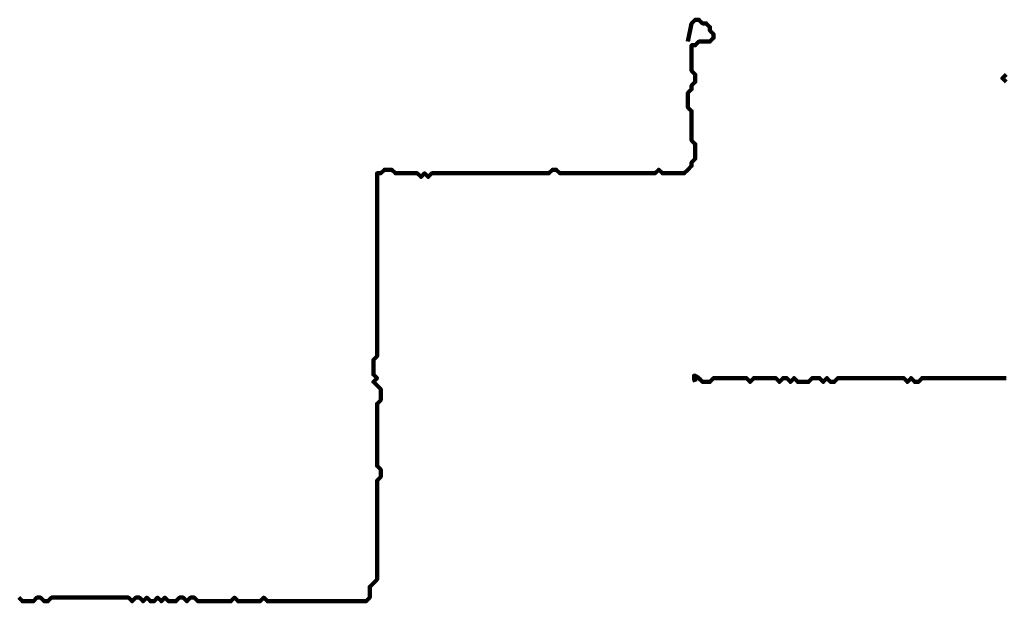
# Model space of a CAD drawing. Header units: metres. Extents: x 2413 to 4131, y 3282 to 4239.
# Tile 48 of 57: x 2942.65 to 2945.14, y 4227.96 to 4229.42. Entities that reach past the tile are written whole.
import ezdxf

# ---------------------------------------------------------------- set-up
doc = ezdxf.new("R2010")
doc.units = ezdxf.units.M
doc.layers.add('P', color=250, linetype='Continuous', lineweight=100)

msp = doc.modelspace()

# ---------------------------------------------------------------- linework, layer by layer
at = {"layer": 'P', "color": 0, "linetype": 'Continuous'}
for points in [[(2942.6481, 4227.9648), (2942.6573, 4227.9556), (2942.6665, 4227.9556), (2942.6758, 4227.9556), (2942.685, 4227.9556), (2942.6942, 4227.9648), (2942.7035, 4227.9648), (2942.7127, 4227.9556), (2942.7219, 4227.9556), (2942.7311, 4227.9648), (2942.7404, 4227.9648), (2942.7496, 4227.9648), (2942.7588, 4227.9648), (2942.7681, 4227.9648), (2942.7773, 4227.9648), (2942.7865, 4227.9648), (2942.7958, 4227.9648), (2942.805, 4227.9648), (2942.8142, 4227.9648), (2942.8235, 4227.9648), (2942.8327, 4227.9648), (2942.8419, 4227.9648), (2942.8511, 4227.9648), (2942.8604, 4227.9648), (2942.8696, 4227.9648), (2942.8788, 4227.9648), (2942.8881, 4227.9648), (2942.8973, 4227.9648), (2942.9065, 4227.9648), (2942.9158, 4227.9648), (2942.925, 4227.9648), (2942.9342, 4227.9556), (2942.9435, 4227.9648), (2942.9527, 4227.9648), (2942.9619, 4227.9556), (2942.9711, 4227.9648), (2942.9804, 4227.9556), (2942.9896, 4227.9556), (2942.9988, 4227.9648), (2943.0081, 4227.9556), (2943.0173, 4227.9648), (2943.0265, 4227.9556), (2943.0358, 4227.9556), (2943.045, 4227.9556), (2943.0542, 4227.9648), (2943.0635, 4227.9648), (2943.0727, 4227.9556), (2943.0819, 4227.9648), (2943.0911, 4227.9648), (2943.1004, 4227.9556), (2943.1096, 4227.9556), (2943.1188, 4227.9556), (2943.1281, 4227.9556), (2943.1373, 4227.9556), (2943.1465, 4227.9556), (2943.1558, 4227.9556), (2943.165, 4227.9556), (2943.1742, 4227.9556), (2943.1835, 4227.9556), (2943.1927, 4227.9648), (2943.2019, 4227.9556), (2943.2111, 4227.9556), (2943.2204, 4227.9556), (2943.2296, 4227.9556), (2943.2388, 4227.9556), (2943.2481, 4227.9556), (2943.2573, 4227.9556), (2943.2665, 4227.9648), (2943.2758, 4227.9556), (2943.285, 4227.9556), (2943.2942, 4227.9556), (2943.3035, 4227.9556), (2943.3127, 4227.9556), (2943.3219, 4227.9556), (2943.3311, 4227.9556), (2943.3404, 4227.9556), (2943.3496, 4227.9556), (2943.3588, 4227.9556), (2943.3681, 4227.9556), (2943.3773, 4227.9556), (2943.3865, 4227.9556), (2943.3958, 4227.9556), (2943.405, 4227.9556), (2943.4142, 4227.9556), (2943.4235, 4227.9556), (2943.4327, 4227.9556), (2943.4419, 4227.9556), (2943.4511, 4227.9556), (2943.4604, 4227.9556), (2943.4696, 4227.9556), (2943.4788, 4227.9556), (2943.4881, 4227.9556), (2943.4973, 4227.9556), (2943.5065, 4227.9556), (2943.5158, 4227.9556), (2943.525, 4227.9556), (2943.5342, 4227.9648), (2943.5342, 4227.9741), (2943.5342, 4227.9833), (2943.5342, 4227.9925), (2943.5435, 4228.0017), (2943.5527, 4228.011), (2943.5527, 4228.0202), (2943.5527, 4228.0294), (2943.5527, 4228.0387), (2943.5527, 4228.0479), (2943.5527, 4228.0571), (2943.5527, 4228.0664), (2943.5527, 4228.0756), (2943.5527, 4228.0848), (2943.5527, 4228.0941), (2943.5527, 4228.1033), (2943.5527, 4228.1125), (2943.5527, 4228.1217), (2943.5527, 4228.131), (2943.5527, 4228.1402), (2943.5527, 4228.1494), (2943.5527, 4228.1587), (2943.5527, 4228.1679), (2943.5527, 4228.1771), (2943.5527, 4228.1864), (2943.5527, 4228.1956), (2943.5527, 4228.2048), (2943.5527, 4228.2141), (2943.5527, 4228.2233), (2943.5527, 4228.2325), (2943.5527, 4228.2417), (2943.5527, 4228.251), (2943.5527, 4228.2602), (2943.5619, 4228.2694), (2943.5619, 4228.2787), (2943.5619, 4228.2879), (2943.5527, 4228.2971), (2943.5527, 4228.3064), (2943.5527, 4228.3156), (2943.5527, 4228.3248), (2943.5527, 4228.3341), (2943.5527, 4228.3433), (2943.5527, 4228.3525), (2943.5527, 4228.3617), (2943.5527, 4228.371), (2943.5527, 4228.3802), (2943.5527, 4228.3894), (2943.5527, 4228.3987), (2943.5527, 4228.4079), (2943.5527, 4228.4171), (2943.5527, 4228.4264), (2943.5527, 4228.4356), (2943.5527, 4228.4448), (2943.5527, 4228.4541), (2943.5619, 4228.4633), (2943.5619, 4228.4725), (2943.5619, 4228.4817), (2943.5619, 4228.491), (2943.5527, 4228.5002), (2943.5435, 4228.5094), (2943.5527, 4228.5187), (2943.5435, 4228.5279), (2943.5435, 4228.5371), (2943.5435, 4228.5464), (2943.5435, 4228.5556), (2943.5435, 4228.5648), (2943.5527, 4228.5741), (2943.5527, 4228.5833), (2943.5527, 4228.5925), (2943.5527, 4228.6017), (2943.5527, 4228.611), (2943.5527, 4228.6202), (2943.5527, 4228.6294), (2943.5527, 4228.6387), (2943.5527, 4228.6479), (2943.5527, 4228.6571), (2943.5527, 4228.6664), (2943.5527, 4228.6756), (2943.5527, 4228.6848), (2943.5527, 4228.6941), (2943.5527, 4228.7033), (2943.5527, 4228.7125), (2943.5527, 4228.7217), (2943.5527, 4228.731), (2943.5527, 4228.7402), (2943.5527, 4228.7494), (2943.5527, 4228.7587), (2943.5527, 4228.7679), (2943.5527, 4228.7771), (2943.5527, 4228.7864), (2943.5527, 4228.7956), (2943.5527, 4228.8048), (2943.5527, 4228.8141), (2943.5527, 4228.8233), (2943.5527, 4228.8325), (2943.5527, 4228.8417), (2943.5527, 4228.851), (2943.5527, 4228.8602), (2943.5527, 4228.8694), (2943.5527, 4228.8787), (2943.5527, 4228.8879), (2943.5527, 4228.8971), (2943.5527, 4228.9064), (2943.5527, 4228.9156), (2943.5527, 4228.9248), (2943.5527, 4228.9341), (2943.5527, 4228.9433), (2943.5527, 4228.9525), (2943.5527, 4228.9617), (2943.5527, 4228.971), (2943.5527, 4228.9802), (2943.5527, 4228.9894), (2943.5527, 4228.9987), (2943.5527, 4229.0079), (2943.5527, 4229.0171), (2943.5527, 4229.0264), (2943.5527, 4229.0356), (2943.5619, 4229.0356), (2943.5711, 4229.0448), (2943.5804, 4229.0448), (2943.5896, 4229.0448), (2943.5988, 4229.0356), (2943.6081, 4229.0356), (2943.6173, 4229.0356), (2943.6265, 4229.0356), (2943.6358, 4229.0356), (2943.645, 4229.0356), (2943.6542, 4229.0356), (2943.6635, 4229.0264), (2943.6727, 4229.0356), (2943.6819, 4229.0264), (2943.6911, 4229.0356), (2943.7004, 4229.0356), (2943.7096, 4229.0356), (2943.7188, 4229.0356), (2943.7281, 4229.0356), (2943.7373, 4229.0356), (2943.7465, 4229.0356), (2943.7558, 4229.0356), (2943.765, 4229.0356), (2943.7742, 4229.0356), (2943.7835, 4229.0356), (2943.7927, 4229.0356), (2943.8019, 4229.0356), (2943.8111, 4229.0356), (2943.8204, 4229.0356), (2943.8296, 4229.0356), (2943.8388, 4229.0356), (2943.8481, 4229.0356), (2943.8573, 4229.0356), (2943.8665, 4229.0356), (2943.8758, 4229.0356), (2943.885, 4229.0356), (2943.8942, 4229.0356), (2943.9035, 4229.0356), (2943.9127, 4229.0356), (2943.9219, 4229.0356), (2943.9311, 4229.0356), (2943.9404, 4229.0356), (2943.9496, 4229.0356), (2943.9588, 4229.0356), (2943.9681, 4229.0356), (2943.9773, 4229.0356), (2943.9865, 4229.0356), (2943.9958, 4229.0448), (2944.005, 4229.0448), (2944.0142, 4229.0356), (2944.0235, 4229.0356), (2944.0327, 4229.0356), (2944.0419, 4229.0356), (2944.0511, 4229.0356), (2944.0604, 4229.0356), (2944.0696, 4229.0356), (2944.0788, 4229.0356), (2944.0881, 4229.0356), (2944.0973, 4229.0356), (2944.1065, 4229.0356), (2944.1158, 4229.0356), (2944.125, 4229.0356), (2944.1342, 4229.0356), (2944.1435, 4229.0356), (2944.1527, 4229.0356), (2944.1619, 4229.0356), (2944.1711, 4229.0356), (2944.1804, 4229.0356), (2944.1896, 4229.0356), (2944.1988, 4229.0356), (2944.2081, 4229.0356), (2944.2173, 4229.0356), (2944.2265, 4229.0356), (2944.2358, 4229.0356), (2944.245, 4229.0356), (2944.2542, 4229.0356), (2944.2635, 4229.0448), (2944.2727, 4229.0356), (2944.2819, 4229.0356), (2944.2911, 4229.0356), (2944.3004, 4229.0356), (2944.3096, 4229.0356), (2944.3188, 4229.0356), (2944.3281, 4229.0356), (2944.3373, 4229.0448), (2944.3465, 4229.0541), (2944.3465, 4229.0633), (2944.3558, 4229.0725), (2944.3558, 4229.0817), (2944.3558, 4229.091), (2944.3558, 4229.1002), (2944.3558, 4229.1094), (2944.3465, 4229.1187), (2944.3465, 4229.1279), (2944.3465, 4229.1371), (2944.3465, 4229.1464), (2944.3465, 4229.1556), (2944.3465, 4229.1648), (2944.3465, 4229.1741), (2944.3465, 4229.1833), (2944.3465, 4229.1925), (2944.3373, 4229.2017), (2944.3373, 4229.211), (2944.3373, 4229.2202), (2944.3373, 4229.2294), (2944.3373, 4229.2387), (2944.3465, 4229.2479), (2944.3465, 4229.2571), (2944.3558, 4229.2664), (2944.3558, 4229.2756), (2944.3558, 4229.2848), (2944.3465, 4229.2941), (2944.3465, 4229.3033), (2944.3465, 4229.3125), (2944.3465, 4229.3217), (2944.3465, 4229.331), (2944.3465, 4229.3402), (2944.3465, 4229.3494), (2944.3465, 4229.3587), (2944.3558, 4229.3587), (2944.365, 4229.3679), (2944.3742, 4229.3679), (2944.3835, 4229.3679), (2944.3927, 4229.3679), (2944.4019, 4229.3771), (2944.4019, 4229.3864), (2944.3927, 4229.3956), (2944.3927, 4229.4048), (2944.3835, 4229.4141), (2944.3742, 4229.4141), (2944.365, 4229.4233), (2944.3558, 4229.4233), (2944.3465, 4229.4141), (2944.3373, 4229.3679)], [(2945.1404, 4229.2664), (2945.1311, 4229.2756), (2945.1404, 4229.2848)], [(2944.3558, 4228.5094), (2944.3542, 4228.5141), (2944.3527, 4228.5171), (2944.3527, 4228.5217), (2944.3527, 4228.5248), (2944.3558, 4228.5248), (2944.3588, 4228.5233), (2944.3635, 4228.5187), (2944.3681, 4228.5156), (2944.3742, 4228.5094), (2944.3835, 4228.5094), (2944.3927, 4228.5094), (2944.4019, 4228.5187), (2944.4111, 4228.5187), (2944.4204, 4228.5187), (2944.4296, 4228.5187), (2944.4388, 4228.5187), (2944.4481, 4228.5187), (2944.4573, 4228.5187), (2944.4665, 4228.5187), (2944.4758, 4228.5187), (2944.485, 4228.5187), (2944.4942, 4228.5094), (2944.5035, 4228.5187), (2944.5127, 4228.5187), (2944.5219, 4228.5187), (2944.5311, 4228.5187), (2944.5404, 4228.5187), (2944.5496, 4228.5187), (2944.5588, 4228.5187), (2944.5681, 4228.5094), (2944.5773, 4228.5187), (2944.5865, 4228.5187), (2944.5958, 4228.5094), (2944.605, 4228.5187), (2944.6142, 4228.5094), (2944.6235, 4228.5094), (2944.6327, 4228.5094), (2944.6419, 4228.5094), (2944.6511, 4228.5187), (2944.6604, 4228.5187), (2944.6696, 4228.5187), (2944.6788, 4228.5094), (2944.6881, 4228.5187), (2944.6973, 4228.5094), (2944.7065, 4228.5094), (2944.7158, 4228.5187), (2944.725, 4228.5187), (2944.7342, 4228.5187), (2944.7435, 4228.5187), (2944.7527, 4228.5187), (2944.7619, 4228.5187), (2944.7711, 4228.5187), (2944.7804, 4228.5187), (2944.7896, 4228.5187), (2944.7988, 4228.5187), (2944.8081, 4228.5187), (2944.8173, 4228.5187), (2944.8265, 4228.5187), (2944.8358, 4228.5187), (2944.845, 4228.5187), (2944.8542, 4228.5187), (2944.8635, 4228.5187), (2944.8727, 4228.5187), (2944.8819, 4228.5187), (2944.8911, 4228.5094), (2944.9004, 4228.5187), (2944.9096, 4228.5094), (2944.9188, 4228.5094), (2944.9281, 4228.5187), (2944.9373, 4228.5187), (2944.9465, 4228.5187), (2944.9558, 4228.5187), (2944.965, 4228.5187), (2944.9742, 4228.5187), (2944.9835, 4228.5187), (2944.9927, 4228.5187), (2945.0019, 4228.5187), (2945.0111, 4228.5187), (2945.0204, 4228.5187), (2945.0296, 4228.5187), (2945.0388, 4228.5187), (2945.0481, 4228.5187), (2945.0573, 4228.5187), (2945.0665, 4228.5187), (2945.0758, 4228.5187), (2945.085, 4228.5187), (2945.0942, 4228.5187), (2945.1035, 4228.5187), (2945.1127, 4228.5187), (2945.1219, 4228.5187), (2945.1311, 4228.5187), (2945.1404, 4228.5187)]]:
    msp.add_lwpolyline(points, dxfattribs=at)

doc.saveas('drawing.dxf')
